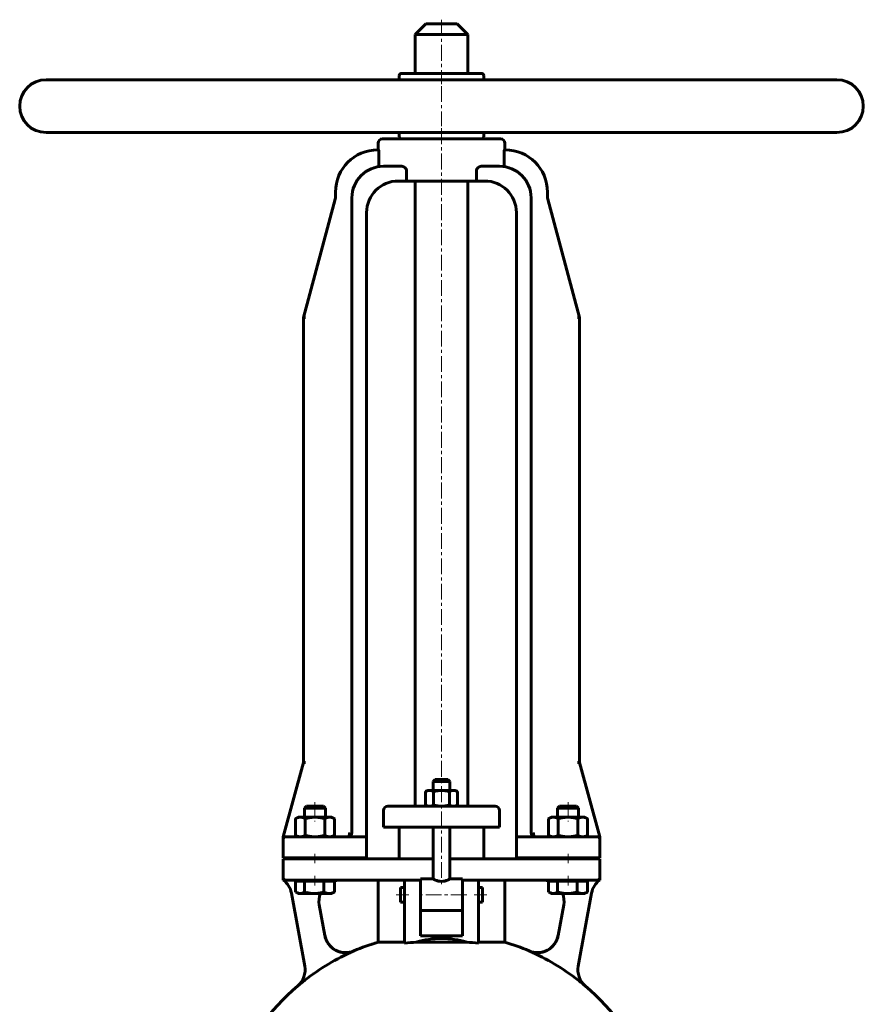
# Model space of a CAD drawing. Header units: millimetres. Extents: x -200 to 200, y -434 to 436.
# Tile 4 of 4: x -200 to 200, y -31 to 436. Entities that reach past the tile are written whole.
import ezdxf

# ---------------------------------------------------------------- set-up
doc = ezdxf.new("R2010")
doc.units = ezdxf.units.MM
doc.linetypes.add('K5LT_AXLED', pattern=[12, 7.5, -1.5, 1.5, -1.5])
doc.linetypes.add('K5LT_BASIC', pattern=[0])
doc.layers.add('Системный слой (1)', color=7, linetype='Continuous', true_color=0x6c6c6c)

# ---------------------------------------------------------------- blocks, each defined once
blk = doc.blocks.new('U0')
at = {"layer": 'Системный слой (1)', "color": 143, "linetype": 'K5LT_BASIC', "lineweight": 60, "true_color": 0x33acca}
for p, q in [((44.49, 48.25), (35.49, 48.25)), ((65, 48.25), (44.49, 48.25))]:
    blk.add_line(p, q, dxfattribs=at)
blk = doc.blocks.new('U2')
at = {"layer": 'Системный слой (1)', "color": 143, "linetype": 'K5LT_BASIC', "lineweight": 60, "true_color": 0x33acca}
for p, q in [((-4, 37.75), (-25, 37.75)), ((25, 37.75), (4, 37.75))]:
    blk.add_line(p, q, dxfattribs=at)
blk = doc.blocks.new('U3')
at = {"layer": 'Системный слой (1)', "color": 143, "linetype": 'K5LT_BASIC', "lineweight": 60, "true_color": 0x33acca}
for p, q in [((-19.5, 20.75), (-19.5, 24.25)), ((-19.5, 17.25), (-19.5, 20.75))]:
    blk.add_line(p, q, dxfattribs=at)
blk = doc.blocks.new('U6')
at = {"layer": 'Системный слой (1)', "color": 143, "linetype": 'K5LT_BASIC', "lineweight": 60, "true_color": 0x33acca}
for start, end in [(70.0499, 90), (349.6441, 21.0996)]:
    blk.add_arc((48.11, 17.75), 10, start, end, dxfattribs=at)
blk = doc.blocks.new('U7')
at = {"layer": 'Системный слой (1)', "color": 143, "linetype": 'K5LT_BASIC', "lineweight": 60, "true_color": 0x33acca}
for p, q in [((19.5, 24.25), (19.5, 20.75)), ((19.5, 20.75), (19.5, 17.25))]:
    blk.add_line(p, q, dxfattribs=at)
blk = doc.blocks.new('U9')
at = {"layer": 'Системный слой (1)', "color": 143, "linetype": 'K5LT_BASIC', "lineweight": 60, "true_color": 0x33acca}
for p, q in [((-4, 28.25), (-10, 28.25)), ((10, 28.25), (4, 28.25))]:
    blk.add_line(p, q, dxfattribs=at)
blk = doc.blocks.new('U12')
at = {"layer": 'Системный слой (1)', "color": 143, "linetype": 'K5LT_BASIC', "lineweight": 60, "true_color": 0x33acca}
for p, q in [((0, 433.75), (-7.5, 433.75)), ((7.5, 433.75), (0, 433.75))]:
    blk.add_line(p, q, dxfattribs=at)
blk = doc.blocks.new('U13')
at = {"layer": 'Системный слой (1)', "color": 143, "linetype": 'K5LT_BASIC', "lineweight": 60, "true_color": 0x33acca}
for start, end in [(106.6014, 113.2947), (66.7053, 73.3986), (130.4969, 159.0486), (20.9328, 49.5031)]:
    blk.add_arc((0, -102.3), 105, start, end, dxfattribs=at)
blk = doc.blocks.new('U14')
at = {"layer": 'Системный слой (1)', "color": 143, "linetype": 'K5LT_BASIC', "lineweight": 60, "true_color": 0x33acca}
for p, q in [((0, 75.5), (-3, 75.5)), ((3, 75.5), (0, 75.5))]:
    blk.add_line(p, q, dxfattribs=at)
blk = doc.blocks.new('U15')
at = {"layer": 'Системный слой (1)', "color": 143, "linetype": 'K5LT_BASIC', "lineweight": 60, "true_color": 0x33acca}
for p, q in [((-44.49, 48.25), (-65, 48.25)), ((-35.49, 48.25), (-44.49, 48.25))]:
    blk.add_line(p, q, dxfattribs=at)
blk = doc.blocks.new('U19')
at = {"layer": 'Системный слой (1)', "color": 143, "linetype": 'K5LT_BASIC', "lineweight": 60, "true_color": 0x33acca}
for start, end in [(90, 109.9501), (158.9004, 190.3559)]:
    blk.add_arc((-48.11, 17.75), 10, start, end, dxfattribs=at)
blk = doc.blocks.new('U20')
at = {"layer": 'Системный слой (1)', "color": 143, "linetype": 'K5LT_BASIC', "lineweight": 60, "true_color": 0x33acca}
for p, q in [((43.48, 48.53), (43.04, 48.87)), ((43.98, 48.32), (43.48, 48.53)), ((44.49, 48.25), (43.98, 48.32))]:
    blk.add_line(p, q, dxfattribs=at)
blk = doc.blocks.new('U30')
at = {"layer": 'Системный слой (1)', "color": 143, "linetype": 'K5LT_BASIC', "lineweight": 60, "true_color": 0x33acca}
for p, q in [((50.77, 22.06), (50.84, 22.02)), ((50.84, 22.02), (50.91, 21.98)), ((50.91, 21.98), (50.97, 21.94)), ((50.97, 21.94), (51.65, 21.61)), ((51.65, 21.61), (52.29, 21.42)), ((52.29, 21.42), (52.91, 21.35))]:
    blk.add_line(p, q, dxfattribs=at)
blk = doc.blocks.new('U35')
at = {"layer": 'Системный слой (1)', "color": 143, "linetype": 'K5LT_BASIC', "lineweight": 60, "true_color": 0x33acca}
for p, q in [((-69.23, 22.06), (-69.16, 22.02)), ((-69.16, 22.02), (-69.09, 21.98)), ((-69.09, 21.98), (-69.03, 21.94)), ((-69.03, 21.94), (-68.35, 21.61)), ((-68.35, 21.61), (-67.71, 21.42)), ((-67.71, 21.42), (-67.09, 21.35))]:
    blk.add_line(p, q, dxfattribs=at)

msp = doc.modelspace()

# ---------------------------------------------------------------- linework, layer by layer
at = {"layer": 'Системный слой (1)', "color": 30, "linetype": 'K5LT_AXLED', "lineweight": 18, "true_color": 0xff8000}
for p, q in [((0, 435.75), (0, 405.25)), ((0, 404.25), (0, 385.25)), ((0, 384.25), (0, 25.09)), ((-60, 64.75), (-60, 55.55)), ((60, 64.75), (60, 55.55)), ((-60, 40.25), (-60, 35.75)), ((60, 40.25), (60, 35.75)), ((-60, 29.75), (-60, 25.15)), ((60, 29.75), (60, 25.15)), ((-15.5, 20.75), (-21.5, 20.75)), ((12, 20.75), (-12, 20.75)), ((21.5, 20.75), (15.5, 20.75))]:
    msp.add_line(p, q, dxfattribs=at)
at = {"layer": 'Системный слой (1)', "color": 143, "linetype": 'K5LT_BASIC', "lineweight": 60, "true_color": 0x33acca}
for p, q in [((-7.5, 433.75), (-12.5, 428.75)), ((7.5, 433.75), (12.5, 428.75)), ((-12.5, 410.25), (-12.5, 428.75)), ((-12.5, 428.75), (0, 428.75)), ((0, 428.75), (12.5, 428.75)), ((12.5, 410.25), (12.5, 428.75)), ((187.5, 407.25), (-187.5, 407.25)), ((-20, 407.25), (-20, 409.25)), ((19, 410.25), (-19, 410.25)), ((20, 407.25), (20, 409.25)), ((187.5, 382.25), (-187.5, 382.25)), ((28, 379.25), (-28, 379.25)), ((-20, 380.25), (-20, 382.25)), ((20, 380.25), (20, 382.25)), ((-29.85, 374.01), (-30.24, 374.01)), ((-30, 374.01), (-30, 377.25)), ((30.24, 374.01), (29.85, 374.01)), ((30, 374.01), (30, 377.25)), ((-29.73, 367.09), (-29.73, 373.01)), ((29.73, 373.01), (29.73, 367.09)), ((-19.26, 366.25), (-27.49, 366.25)), ((-16.58, 359.25), (-16.58, 364.25)), ((16.58, 364.25), (16.58, 359.25)), ((27.49, 366.25), (19.26, 366.25)), ((-20.49, 359.25), (-16.58, 359.25)), ((16.58, 359.25), (-16.58, 359.25)), ((-12.5, 359.25), (-12.5, 62.75)), ((12.5, 359.25), (12.5, 62.75)), ((16.58, 359.25), (20.49, 359.25)), ((-50.42, 350.61), (-65.5, 294.55)), ((-50.24, 354.01), (-50.24, 351.91)), ((-42.49, 50.25), (-42.49, 351.25)), ((42.49, 50.25), (42.49, 351.25)), ((50.24, 351.91), (50.24, 354.01)), ((65.5, 294.55), (50.42, 350.61)), ((-35.49, 48.25), (-35.49, 344.25)), ((35.49, 48.25), (35.49, 344.25)), ((-65.5, 83.55), (-65.5, 294.55)), ((-65.5, 294.55), (-64.46, 294.55)), ((64.46, 294.55), (65.5, 294.55)), ((65.5, 83.55), (65.5, 294.55)), ((-65.5, 83.55), (-75, 48.25)), ((-65.5, 83.55), (-64.46, 83.55)), ((64.46, 83.55), (65.5, 83.55)), ((75, 48.25), (65.5, 83.55)), ((-3, 75.5), (-4, 74.5)), ((3, 75.5), (4, 74.5)), ((-6.5, 70.25), (-7.51, 69.67)), ((-5.63, 70.25), (-6.5, 70.25)), ((0, 70.25), (-5.63, 70.25)), ((-4, 74.5), (0, 74.5)), ((-4, 70.25), (-4, 74.5)), ((0, 74.5), (4, 74.5)), ((5.63, 70.25), (0, 70.25)), ((4, 70.25), (4, 74.5)), ((6.5, 70.25), (5.63, 70.25)), ((6.5, 70.25), (7.51, 69.67)), ((-7.51, 69.67), (-7.51, 63.33)), ((-3.75, 69.67), (-3.75, 63.33)), ((3.75, 69.67), (3.75, 63.33)), ((7.51, 69.67), (7.51, 63.33)), ((-64.08, 62.75), (-65, 61.83)), ((-65, 57.55), (-65, 61.83)), ((-65, 61.83), (-55, 61.83)), ((-55.92, 62.75), (-64.08, 62.75)), ((-55.92, 62.75), (-55, 61.83)), ((-55, 61.83), (-55, 61.83)), ((-55, 57.55), (-55, 61.83)), ((-27.5, 52.75), (-27.5, 60.75)), ((-24.2, 62.75), (-25.5, 62.75)), ((-9.97, 62.75), (-24.2, 62.75)), ((9.97, 62.75), (-9.97, 62.75)), ((-6.5, 62.75), (-7.51, 63.33)), ((6.5, 62.75), (7.51, 63.33)), ((24.2, 62.75), (9.97, 62.75)), ((25.5, 62.75), (24.2, 62.75)), ((27.5, 52.75), (27.5, 60.75)), ((55.92, 62.75), (55, 61.83)), ((55, 57.55), (55, 61.83)), ((55, 61.83), (65, 61.83)), ((64.08, 62.75), (55.92, 62.75)), ((64.08, 62.75), (65, 61.83)), ((65, 57.55), (65, 61.83)), ((65, 61.83), (65, 61.83)), ((-68, 57.55), (-69.24, 56.84)), ((-69.24, 56.84), (-69.24, 48.96)), ((-68, 57.55), (-66.93, 57.55)), ((-66.93, 57.55), (-60, 57.55)), ((-64.62, 56.84), (-64.62, 48.96)), ((-60, 57.55), (-53.07, 57.55)), ((-55.38, 56.84), (-55.38, 48.96)), ((-53.07, 57.55), (-52, 57.55)), ((-52, 57.55), (-50.76, 56.84)), ((-50.76, 56.84), (-50.76, 48.96)), ((52, 57.55), (50.76, 56.84)), ((50.76, 56.84), (50.76, 48.96)), ((52, 57.55), (53.07, 57.55)), ((53.07, 57.55), (60, 57.55)), ((55.38, 56.84), (55.38, 48.96)), ((60, 57.55), (66.93, 57.55)), ((64.62, 56.84), (64.62, 48.96)), ((66.93, 57.55), (68, 57.55)), ((68, 57.55), (69.24, 56.84)), ((69.24, 56.84), (69.24, 48.96)), ((-27.5, 52.75), (-26.1, 52.75)), ((-26.1, 52.75), (-11.86, 52.75)), ((-20, 37.75), (-20, 52.75)), ((-11.86, 52.75), (11.86, 52.75)), ((-4, 28.25), (-4, 52.75)), ((4, 28.25), (4, 52.75)), ((11.86, 52.75), (26.1, 52.75)), ((20, 37.75), (20, 52.75)), ((26.1, 52.75), (27.5, 52.75)), ((-75, 48.25), (-75, 47.93)), ((-75, 47.93), (-75, 47.25)), ((-75, 38.25), (-75, 47.25)), ((-65, 48.25), (-74, 48.25)), ((-68, 48.25), (-69.24, 48.96)), ((-52, 48.25), (-50.76, 48.96)), ((-35.49, 47.25), (-35.49, 48.25)), ((-35.49, 38.25), (-35.49, 47.25)), ((35.49, 48.25), (35.49, 47.25)), ((35.49, 38.25), (35.49, 47.25)), ((42.59, 49.62), (42.58, 49.64)), ((52, 48.25), (50.76, 48.96)), ((74, 48.25), (65, 48.25)), ((68, 48.25), (69.24, 48.96)), ((73.43, 48.25), (68, 48.25)), ((75, 47.93), (75, 48.25)), ((75, 47.25), (75, 47.93)), ((75, 38.25), (75, 47.25)), ((-75, 38.25), (-65, 38.25)), ((-75, 37.75), (-75, 28.75)), ((-65, 37.75), (-75, 37.75)), ((-65, 38.25), (-35.49, 38.25)), ((-65, 37.75), (-65, 38.25)), ((-35.95, 37.75), (-65, 37.75)), ((-55, 37.75), (-55, 38.25)), ((-34.96, 37.75), (-35.95, 37.75)), ((-25, 37.75), (-34.96, 37.75)), ((34.96, 37.75), (25, 37.75)), ((35.95, 37.75), (34.96, 37.75)), ((35.49, 38.25), (65, 38.25)), ((65, 37.75), (35.95, 37.75)), ((55, 37.75), (55, 38.25)), ((65, 38.25), (75, 38.25)), ((65, 37.75), (65, 38.25)), ((75, 37.75), (65, 37.75)), ((75, 28.75), (75, 37.75)), ((-75, 28.75), (-75, 27.75)), ((-10, 28.25), (-10, 13.46)), ((10, 13.46), (10, 28.25)), ((75, 27.75), (75, 28.75)), ((-74, 27.75), (-65, 27.75)), ((-69.23, 27.15), (-67.09, 27.15)), ((-69.23, 27.15), (-69.23, 22.06)), ((-68, 27.15), (-68, 27.75)), ((-67.09, 27.15), (-64.95, 27.15)), ((-65, 27.75), (-35.95, 27.75)), ((-64.95, 27.15), (-60.33, 27.15)), ((-64.95, 27.15), (-64.95, 22.06)), ((-60.33, 27.15), (-55.72, 27.15)), ((-55.72, 27.15), (-55.72, 22.06)), ((-55.72, 27.15), (-53.25, 27.15)), ((-53.25, 27.15), (-50.77, 27.15)), ((-52, 27.15), (-52, 27.75)), ((-50.77, 27.15), (-50.77, 22.06)), ((-35.95, 27.75), (-25, 27.75)), ((-30, -1.67), (-30, 27.75)), ((-25, 27.75), (-17.5, 27.75)), ((-19.5, 24.25), (-17.5, 24.25)), ((-17.5, 27.75), (-10, 27.75)), ((-17.5, 15), (-17.5, 27.75)), ((10, 27.75), (17.5, 27.75)), ((17.5, 27.75), (17.5, 15)), ((17.5, 27.75), (25, 27.75)), ((17.5, 24.25), (19.5, 24.25)), ((25, 27.75), (35.95, 27.75)), ((30, -1.67), (30, 27.75)), ((35.95, 27.75), (65, 27.75)), ((50.77, 27.15), (52.91, 27.15)), ((50.77, 27.15), (50.77, 22.06)), ((52, 27.15), (52, 27.75)), ((52.91, 27.15), (55.05, 27.15)), ((55.05, 27.15), (59.67, 27.15)), ((55.05, 27.15), (55.05, 22.06)), ((59.67, 27.15), (64.28, 27.15)), ((64.28, 27.15), (64.28, 22.06)), ((64.28, 27.15), (66.75, 27.15)), ((65, 27.75), (74, 27.75)), ((66.75, 27.15), (69.23, 27.15)), ((68, 27.15), (68, 27.75)), ((69.23, 27.15), (69.23, 22.06)), ((-71.17, 21.55), (-64.84, -13.08)), ((-68, 21.35), (-69.03, 21.94)), ((-67.09, 21.35), (-68, 21.35)), ((-60.33, 21.35), (-67.09, 21.35)), ((-53.25, 21.35), (-60.33, 21.35)), ((-52, 21.35), (-53.25, 21.35)), ((-52, 21.35), (-50.97, 21.94)), ((52, 21.35), (50.97, 21.94)), ((52.91, 21.35), (52, 21.35)), ((59.67, 21.35), (52.91, 21.35)), ((66.75, 21.35), (59.67, 21.35)), ((64.84, -13.08), (71.17, 21.55)), ((68, 21.35), (66.75, 21.35)), ((68, 21.35), (69.03, 21.94)), ((-55.31, 1.48), (-57.95, 15.95)), ((-19.5, 17.25), (-17.5, 17.25)), ((-17.5, -2.26), (-17.5, 15)), ((17.5, 17.25), (19.5, 17.25)), ((17.5, 15), (17.5, -2.26)), ((57.95, 15.95), (55.31, 1.48)), ((-10, 1.28), (-10, 13.46)), ((10, 13.25), (-10, 13.25)), ((10, 13.46), (10, 1.28)), ((10, 1.28), (-10, 1.28)), ((-17.5, -1.67), (-30, -1.67)), ((11.94, -1.67), (-11.94, -1.67)), ((30, -1.67), (17.5, -1.67))]:
    msp.add_line(p, q, dxfattribs=at)
for centre, radius, start, end in [((-187.5, 394.75), 12.5, 90, 270), ((-19, 409.25), 1, 90, 180), ((19, 409.25), 1, 0, 90), ((187.5, 394.75), 12.5, 270, 90), ((-28, 377.25), 2, 90, 180), ((-19, 380.25), 1, 180, 270), ((19, 380.25), 1, 270, 0), ((28, 377.25), 2, 0, 90), ((-30.24, 354.01), 20, 90, 180), ((30.24, 354.01), 20, 0, 90), ((-27.49, 351.25), 15, 90, 180), ((27.49, 351.25), 15, 0, 90), ((-20.49, 344.25), 15, 90, 180), ((20.49, 344.25), 15, 0, 90), ((-55.24, 351.91), 5, 344.9392, 0), ((55.24, 351.91), 5, 180, 195.0608), ((-25.5, 60.75), 2, 90, 180), ((25.5, 60.75), 2, 0, 90), ((-74, 47.25), 1, 90, 180), ((-74, 47.25), 1, 90, 154.4143), ((-44.49, 50.25), 2, 270, 0), ((-44.49, 50.25), 2, 270, 0), ((44.49, 50.25), 2, 180, 270), ((44.49, 50.25), 2, 180, 270), ((74, 47.25), 1, 0, 90), ((74, 47.25), 1, 8.4949, 90), ((-74, 28.75), 1, 180, 270), ((74, 28.75), 1, 270, 0), ((-81, 19.75), 10, 10.3559, 53.0976), ((81, 19.75), 10, 126.9024, 169.6441), ((-45.48, 3.33), 10, 190.3559, 293.2947), ((45.48, 3.33), 10, 246.7053, 349.6441), ((0, -102.3), 104.94, 113.3021, 128.1483), ((0, -102.3), 104.94, 51.8517, 66.6979), ((-74.68, -14.85), 10, 310.4969, 10.3559), ((74.68, -14.85), 10, 169.6441, 229.5031)]:
    msp.add_arc(centre, radius, start, end, dxfattribs=at)
for centre, major_axis, ratio, start_param, end_param in [((-44.49, 50.25), (0, 2), 0.5, 3.141593, 4.712389), ((44.49, 50.25), (0, -2), 0.5, 4.712389, 6.283185), ((0, -20.74), (-30, 0), 0.692678, 4.302968, 5.12181), ((0, -47.18), (-80.81, 0), 0.569415, -1.422464, -1.352501), ((0, -47.18), (-80.81, 0), 0.569415, 4.494094, 4.564057)]:
    msp.add_ellipse(centre, major_axis=major_axis, ratio=ratio, start_param=start_param, end_param=end_param, dxfattribs=at)
for points, knots in [([(-29.85, 374.01), (-29.84, 374.01), (-29.82, 373.98), (-29.79, 373.88), (-29.78, 373.8), (-29.76, 373.62), (-29.75, 373.51), (-29.74, 373.27), (-29.73, 373.13), (-29.73, 373.01)], [-0.1511762, -0.1511762, -0.1511762, -0.1511762, -0.113255, -0.113255, -0.0753338, -0.0753338, -0.0376669, -0.0376669, 0, 0, 0, 0]), ([(29.73, 373.01), (29.73, 373.13), (29.74, 373.27), (29.75, 373.51), (29.76, 373.62), (29.78, 373.8), (29.79, 373.88), (29.82, 373.98), (29.84, 374.01), (29.85, 374.01)], [0, 0, 0, 0, 0.0376669, 0.0376669, 0.0753338, 0.0753338, 0.113255, 0.113255, 0.1511762, 0.1511762, 0.1511762, 0.1511762]), ([(-29.73, 367.09), (-29.73, 367.09), (-29.73, 367.09), (-29.73, 366.95), (-29.73, 366.82), (-29.71, 366.58), (-29.7, 366.48), (-29.68, 366.3), (-29.66, 366.23), (-29.63, 366.13), (-29.61, 366.1), (-29.58, 366.1), (-29.58, 366.1), (-29.58, 366.1)], [0.1601765, 0.1601765, 0.1601765, 0.1601765, 0.1609855, 0.1609855, 0.2003491, 0.2003491, 0.2389463, 0.2389463, 0.2771531, 0.2771531, 0.3157637, 0.3157637, 0.3185514, 0.3185514, 0.3185514, 0.3185514]), ([(-19.26, 366.25), (-18.97, 366.25), (-18.65, 366.2), (-18.01, 366.01), (-17.7, 365.86), (-17.22, 365.51), (-17.01, 365.31), (-16.77, 364.95), (-16.7, 364.82), (-16.61, 364.55), (-16.58, 364.4), (-16.58, 364.25)], [-0.4091942, -0.4091942, -0.4091942, -0.4091942, -0.2949282, -0.2949282, -0.1806622, -0.1806622, -0.0903311, -0.0903311, -0.0451656, -0.0451656, 0, 0, 0, 0]), ([(16.58, 364.25), (16.58, 364.4), (16.61, 364.55), (16.7, 364.82), (16.77, 364.95), (17.01, 365.31), (17.22, 365.51), (17.7, 365.86), (18.01, 366.01), (18.65, 366.2), (18.97, 366.25), (19.26, 366.25)], [0, 0, 0, 0, 0.0451656, 0.0451656, 0.0903311, 0.0903311, 0.1806622, 0.1806622, 0.2949282, 0.2949282, 0.4091942, 0.4091942, 0.4091942, 0.4091942]), ([(29.58, 366.1), (29.6, 366.1), (29.62, 366.12), (29.66, 366.21), (29.67, 366.27), (29.7, 366.44), (29.71, 366.55), (29.73, 366.78), (29.73, 366.9), (29.73, 367.05), (29.73, 367.07), (29.73, 367.09)], [0.3191428, 0.3191428, 0.3191428, 0.3191428, 0.3563527, 0.3563527, 0.3948136, 0.3948136, 0.4329937, 0.4329937, 0.4716812, 0.4716812, 0.4775582, 0.4775582, 0.4775582, 0.4775582]), ([(-44.49, 48.25), (-44.46, 48.25), (-44.44, 48.25), (-44.37, 48.25), (-44.33, 48.26), (-44.2, 48.27), (-44.12, 48.28), (-43.93, 48.33), (-43.83, 48.36), (-43.64, 48.44), (-43.55, 48.48), (-43.39, 48.58), (-43.31, 48.64), (-43.19, 48.73), (-43.16, 48.76), (-43.11, 48.8), (-43.1, 48.81), (-43.08, 48.83), (-43.08, 48.84), (-43.05, 48.86), (-43.04, 48.88), (-43.01, 48.9), (-43.01, 48.91), (-43, 48.92)], [0.000112, 0.000112, 0.000112, 0.000112, 0.829104, 0.829104, 2.280036, 2.280036, 5.1819, 5.1819, 8.552466, 8.552466, 11.695707, 11.695707, 14.638892, 14.638892, 16.149884, 16.149884, 16.543845, 16.543845, 16.891421, 16.891421, 17.586573, 17.586573, 17.916503, 17.916503, 17.916503, 17.916503]), ([(-44.49, 48.25), (-44.46, 48.25), (-44.44, 48.25), (-44.37, 48.25), (-44.33, 48.26), (-44.19, 48.27), (-44.11, 48.29), (-43.92, 48.33), (-43.82, 48.36), (-43.63, 48.44), (-43.54, 48.49), (-43.38, 48.59), (-43.3, 48.64), (-43.19, 48.73), (-43.15, 48.76), (-43.11, 48.8), (-43.1, 48.81), (-43.08, 48.83), (-43.07, 48.84), (-43.06, 48.85), (-43.05, 48.86), (-43.04, 48.87)], [0.000112, 0.000112, 0.000112, 0.000112, 0.829581, 0.829581, 2.281349, 2.281349, 5.184884, 5.184884, 8.47041, 8.47041, 11.5368, 11.5368, 14.410801, 14.410801, 15.791314, 15.791314, 16.176042, 16.176042, 16.51547, 16.51547, 16.910606, 16.910606, 16.910606, 16.910606]), ([(-42.73, 49.29), (-42.72, 49.31), (-42.72, 49.32), (-42.7, 49.36), (-42.68, 49.39), (-42.66, 49.45), (-42.65, 49.48), (-42.63, 49.52), (-42.62, 49.53), (-42.62, 49.55), (-42.61, 49.56), (-42.61, 49.57), (-42.6, 49.58), (-42.6, 49.6), (-42.59, 49.61), (-42.59, 49.62)], [0.640662, 0.640662, 0.640662, 0.640662, 1.921987, 1.921987, 4.321987, 4.321987, 6.721987, 6.721987, 7.82617, 7.82617, 8.427141, 8.427141, 9.113942, 9.113942, 10.082834, 10.082834, 10.082834, 10.082834]), ([(-42.72, 49.32), (-42.71, 49.34), (-42.7, 49.35), (-42.68, 49.4), (-42.67, 49.42), (-42.64, 49.48), (-42.63, 49.51), (-42.62, 49.54), (-42.61, 49.55), (-42.61, 49.57), (-42.61, 49.58), (-42.6, 49.6), (-42.59, 49.61), (-42.59, 49.63), (-42.59, 49.64), (-42.58, 49.64)], [0.690053, 0.690053, 0.690053, 0.690053, 2.07016, 2.07016, 4.47016, 4.47016, 6.87016, 6.87016, 7.644285, 7.644285, 8.258228, 8.258228, 9.486114, 9.486114, 9.902897, 9.902897, 9.902897, 9.902897]), ([(42.73, 49.3), (42.72, 49.31), (42.72, 49.32), (42.7, 49.36), (42.68, 49.39), (42.66, 49.45), (42.65, 49.47), (42.63, 49.52), (42.62, 49.53), (42.62, 49.55), (42.61, 49.56), (42.61, 49.57), (42.6, 49.58), (42.6, 49.6), (42.59, 49.61), (42.59, 49.62)], [0.639073, 0.639073, 0.639073, 0.639073, 1.917218, 1.917218, 4.317218, 4.317218, 6.717218, 6.717218, 7.843034, 7.843034, 8.448756, 8.448756, 9.140986, 9.140986, 10.070425, 10.070425, 10.070425, 10.070425]), ([(44.49, 48.25), (44.46, 48.25), (44.44, 48.25), (44.37, 48.25), (44.33, 48.26), (44.2, 48.27), (44.12, 48.28), (43.93, 48.33), (43.83, 48.36), (43.64, 48.44), (43.55, 48.48), (43.39, 48.58), (43.31, 48.64), (43.19, 48.73), (43.16, 48.76), (43.11, 48.8), (43.1, 48.81), (43.08, 48.83), (43.08, 48.84), (43.05, 48.86), (43.04, 48.88), (43.01, 48.9), (43.01, 48.91), (43, 48.92)], [0.000112, 0.000112, 0.000112, 0.000112, 0.830695, 0.830695, 2.284411, 2.284411, 5.191844, 5.191844, 8.564118, 8.564118, 11.708935, 11.708935, 14.653557, 14.653557, 16.16022, 16.16022, 16.554423, 16.554423, 16.902213, 16.902213, 17.597792, 17.597792, 17.918117, 17.918117, 17.918117, 17.918117]), ([(4, 28.25), (4, 28.25), (3.9, 28.19), (3.48, 27.99), (3.18, 27.84), (2.48, 27.55), (2.04, 27.4), (1.05, 27.16), (0.52, 27.09), (-0.52, 27.09), (-1.05, 27.16), (-2.04, 27.4), (-2.48, 27.55), (-3.18, 27.84), (-3.48, 27.99), (-3.9, 28.19), (-4, 28.25), (-4, 28.25)], [0.616994, 0.616994, 0.616994, 0.616994, 0.771002, 0.771002, 0.924975, 0.924975, 1.079516, 1.079516, 1.234057, 1.234057, 1.388598, 1.388598, 1.543139, 1.543139, 1.697112, 1.697112, 1.851106, 1.851106, 1.851106, 1.851106]), ([(-55.31, 1.48), (-55.19, 0.87), (-54.83, -0.44), (-54.2, -1.63), (-53.53, -2.67), (-53.12, -3.21), (-52.18, -4.17), (-51.66, -4.61), (-50.64, -5.31), (-50.05, -5.64), (-48.82, -6.18), (-48.17, -6.38), (-46.97, -6.64), (-46.3, -6.72), (-44.95, -6.74), (-44.28, -6.68), (-43.06, -6.46), (-42.41, -6.28), (-41.69, -5.99), (-41.6, -5.95), (-41.51, -5.92)], [1.481299, 1.481299, 1.481299, 1.481299, 1.666542, 1.851785, 1.851785, 2.036989, 2.036989, 2.222192, 2.222192, 2.407335, 2.407335, 2.592477, 2.592477, 2.777565, 2.777565, 2.962652, 2.962652, 3.14774, 3.14774, 3.174822, 3.174822, 3.174822, 3.174822]), ([(41.51, -5.92), (41.6, -5.95), (41.69, -5.99), (42.41, -6.28), (43.06, -6.46), (44.28, -6.68), (44.95, -6.74), (46.3, -6.72), (46.97, -6.64), (48.17, -6.38), (48.82, -6.18), (50.05, -5.64), (50.64, -5.31), (51.66, -4.61), (52.18, -4.17), (53.12, -3.21), (53.53, -2.67), (54.2, -1.63), (54.83, -0.44), (55.19, 0.87), (55.31, 1.48)], [2.750483, 2.750483, 2.750483, 2.750483, 2.777565, 2.777565, 2.962652, 2.962652, 3.14774, 3.14774, 3.332827, 3.332827, 3.51797, 3.51797, 3.703113, 3.703113, 3.888316, 3.888316, 4.073519, 4.073519, 4.258762, 4.444006, 4.444006, 4.444006, 4.444006]), ([(-64.82, -19.77), (-65.29, -20.14), (-65.79, -20.53), (-66.89, -21.42), (-67.54, -21.95), (-68.17, -22.48), (-68.18, -22.48), (-68.18, -22.49)], [0, 0, 0, 0, 0.1801773, 0.1801773, 0.4357235, 0.4357235, 0.4370664, 0.4370664, 0.4370664, 0.4370664]), ([(68.18, -22.49), (68.18, -22.48), (68.17, -22.48), (67.58, -21.98), (66.97, -21.48), (65.87, -20.59), (65.33, -20.17), (64.82, -19.77)], [-0.001371, -0.001371, -0.001371, -0.001371, 0, 0, 0.2455675, 0.2455675, 0.4439388, 0.4439388, 0.4439388, 0.4439388])]:
    msp.add_open_spline(points, degree=3, knots=knots, dxfattribs=at)
for points, weights in [([(-7.51, 69.67), (-6.5, 70.25), (-5.63, 70.25)], [1, 1.0379548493, 1]), ([(-5.63, 70.25), (-4.76, 70.25), (-3.75, 69.67)], [1, 1.0379548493, 1]), ([(-3.75, 69.67), (-1.74, 70.25), (0, 70.25)], [1, 1.0379548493, 1]), ([(0, 70.25), (1.74, 70.25), (3.75, 69.67)], [1, 1.0379548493, 1]), ([(3.75, 69.67), (4.76, 70.25), (5.63, 70.25)], [1, 1.0379548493, 1]), ([(5.63, 70.25), (6.5, 70.25), (7.51, 69.67)], [1, 1.0379548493, 1]), ([(-5.63, 62.75), (-6.5, 62.75), (-7.51, 63.33)], [1, 1.0379548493, 1]), ([(-3.75, 63.33), (-4.76, 62.75), (-5.63, 62.75)], [1, 1.0379548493, 1]), ([(0, 62.75), (-1.74, 62.75), (-3.75, 63.33)], [1, 1.0379548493, 1]), ([(3.75, 63.33), (1.74, 62.75), (0, 62.75)], [1, 1.0379548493, 1]), ([(5.63, 62.75), (4.76, 62.75), (3.75, 63.33)], [1, 1.0379548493, 1]), ([(7.51, 63.33), (6.5, 62.75), (5.63, 62.75)], [1, 1.0379548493, 1]), ([(-66.93, 57.55), (-68, 57.55), (-69.24, 56.84)], [1, 1.0379548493, 1]), ([(-64.62, 56.84), (-65.86, 57.55), (-66.93, 57.55)], [1, 1.0379548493, 1]), ([(-60, 57.55), (-62.14, 57.55), (-64.62, 56.84)], [1, 1.0379548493, 1]), ([(-55.38, 56.84), (-57.86, 57.55), (-60, 57.55)], [1, 1.0379548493, 1]), ([(-53.07, 57.55), (-54.14, 57.55), (-55.38, 56.84)], [1, 1.0379548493, 1]), ([(-50.76, 56.84), (-52, 57.55), (-53.07, 57.55)], [1, 1.0379548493, 1]), ([(53.07, 57.55), (52, 57.55), (50.76, 56.84)], [1, 1.0379548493, 1]), ([(55.38, 56.84), (54.14, 57.55), (53.07, 57.55)], [1, 1.0379548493, 1]), ([(60, 57.55), (57.86, 57.55), (55.38, 56.84)], [1, 1.0379548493, 1]), ([(64.62, 56.84), (62.14, 57.55), (60, 57.55)], [1, 1.0379548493, 1]), ([(66.93, 57.55), (65.86, 57.55), (64.62, 56.84)], [1, 1.0379548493, 1]), ([(69.24, 56.84), (68, 57.55), (66.93, 57.55)], [1, 1.0379548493, 1]), ([(-69.24, 48.96), (-68, 48.25), (-66.93, 48.25)], [1, 1.0379548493, 1]), ([(-66.93, 48.25), (-65.86, 48.25), (-64.62, 48.96)], [1, 1.0379548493, 1]), ([(-64.62, 48.96), (-62.14, 48.25), (-60, 48.25)], [1, 1.0379548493, 1]), ([(-60, 48.25), (-57.86, 48.25), (-55.38, 48.96)], [1, 1.0379548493, 1]), ([(-55.38, 48.96), (-54.14, 48.25), (-53.07, 48.25)], [1, 1.0379548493, 1]), ([(-53.07, 48.25), (-52, 48.25), (-50.76, 48.96)], [1, 1.0379548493, 1]), ([(50.76, 48.96), (52, 48.25), (53.07, 48.25)], [1, 1.0379548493, 1]), ([(53.07, 48.25), (54.14, 48.25), (55.38, 48.96)], [1, 1.0379548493, 1]), ([(55.38, 48.96), (57.86, 48.25), (60, 48.25)], [1, 1.0379548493, 1]), ([(60, 48.25), (62.14, 48.25), (64.62, 48.96)], [1, 1.0379548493, 1]), ([(64.62, 48.96), (65.86, 48.25), (66.93, 48.25)], [1, 1.0379548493, 1]), ([(66.93, 48.25), (68, 48.25), (69.24, 48.96)], [1, 1.0379548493, 1]), ([(-67.09, 21.35), (-66.1, 21.35), (-64.95, 22.06)], [1, 1.0379548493, 1]), ([(-64.95, 22.06), (-62.48, 21.35), (-60.33, 21.35)], [1, 1.0379548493, 1]), ([(-60.33, 21.35), (-58.19, 21.35), (-55.72, 22.06)], [1, 1.0379548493, 1]), ([(-55.72, 22.06), (-54.39, 21.35), (-53.25, 21.35)], [1, 1.0379548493, 1]), ([(-53.25, 21.35), (-52.1, 21.35), (-50.77, 22.06)], [1, 1.0379548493, 1]), ([(-50.77, 22.06), (-50.87, 22), (-50.97, 21.94)], [1, 1.0032676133, 1.00597259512]), ([(52.91, 21.35), (53.9, 21.35), (55.05, 22.06)], [1, 1.0379548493, 1]), ([(55.05, 22.06), (57.52, 21.35), (59.67, 21.35)], [1, 1.0379548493, 1]), ([(59.67, 21.35), (61.81, 21.35), (64.28, 22.06)], [1, 1.0379548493, 1]), ([(64.28, 22.06), (65.61, 21.35), (66.75, 21.35)], [1, 1.0379548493, 1]), ([(66.75, 21.35), (67.9, 21.35), (69.23, 22.06)], [1, 1.0379548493, 1]), ([(69.23, 22.06), (69.13, 22), (69.03, 21.94)], [1, 1.0032676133, 1.00597259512])]:
    msp.add_rational_spline(points, weights, degree=2, dxfattribs=at)

# ---------------------------------------------------------------- block references
at = {"layer": 'Системный слой (1)'}
for name in ['U12', 'U14', 'U15', 'U0', 'U20', 'U2', 'U9', 'U19', 'U3', 'U7', 'U6', 'U35', 'U30', 'U13']:
    msp.add_blockref(name, (0, 0), dxfattribs=at)

doc.saveas('drawing.dxf')
